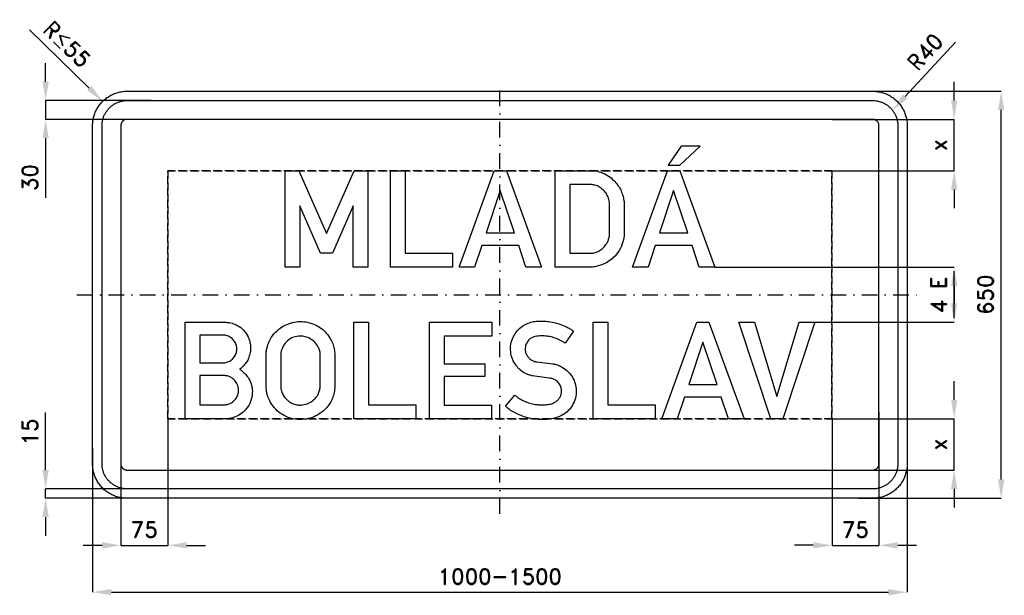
# Model space of a CAD drawing. Header units: millimetres. Extents: x -766 to 805, y -480 to 439.
import ezdxf

# ---------------------------------------------------------------- set-up
doc = ezdxf.new("R2010")
doc.units = ezdxf.units.MM
doc.header["$LTSCALE"] = 5
doc.linetypes.add('ČERCHOVANÁX2', pattern=[2, 1, -0.5, 0, -0.5])
doc.linetypes.add('ČÁRKOVANÁX2', pattern=[1.5, 1, -0.5])
doc.layers.add('Kóty', color=2, linetype='Continuous')
doc.layers.add('Značka', color=7, linetype='Continuous')
doc.styles.get("Standard").update_dxf_attribs({"font": 'romand.shx', "height": 25})
doc.dimstyles.get("Standard").update_dxf_attribs({"dimtxt": 25, "dimasz": 30, "dimexe": 0.18, "dimexo": 0.0625, "dimgap": 12.5, "dimtad": 1, "dimdec": 0, "dimzin": 0, "dimdsep": 46, "dimtxsty": 'Standard', "dimcen": 0.09, "dimadec": 0, "dimazin": 0, "dimtfac": 1, "dimtdec": 0, "dimtofl": 0, "dimtmove": 0, "dimatfit": 3, "dimfxl": 1, "dimtolj": 1, "dimtzin": 0, "dimarcsym": 0})

# ---------------------------------------------------------------- blocks, each defined once
blk = doc.blocks.new('*D0')
at = {"layer": 'Defpoints', "color": 0, "transparency": 16777216}
for p in [(-650, -245.1), (650, -242.6), (650, -475)]:
    blk.add_point(p, dxfattribs=at)
at = {"layer": 'Kóty', "color": 0, "lineweight": -2, "transparency": 16777216}
for p, q in [((-650, -245.2), (-650, -475.2)), ((650, -242.6), (650, -475.2)), ((-620, -475), (620, -475))]:
    blk.add_line(p, q, dxfattribs=at)
at = {"layer": 'Kóty', "color": 0, "transparency": 16777216}
for points in [[(-620, -470), (-620, -480), (-650, -475)], [(620, -470), (620, -480), (650, -475)]]:
    blk.add_solid(points, dxfattribs=at)
at = {"layer": 'Kóty', "color": 0, "transparency": 16777216, "insert": (0, -450), "char_height": 25, "attachment_point": 5}
blk.add_mtext('\\A1;1000-1500', dxfattribs=at)
blk = doc.blocks.new('*D1')
at = {"layer": 'Defpoints', "color": 0, "transparency": 16777216}
for p in [(529.99, 280), (725, 280), (529.99, 198)]:
    blk.add_point(p, dxfattribs=at)
at = {"layer": 'Kóty', "color": 0, "lineweight": -2, "transparency": 16777216}
for p, q in [((725, 310), (725, 340)), ((530.0525, 280), (725.18, 280)), ((530.0525, 198), (725.18, 198)), ((725, 168), (725, 138))]:
    blk.add_line(p, q, dxfattribs=at)
at = {"layer": 'Kóty', "color": 0, "transparency": 16777216}
for points in [[(720, 310), (730, 310), (725, 280)], [(720, 168), (730, 168), (725, 198)]]:
    blk.add_solid(points, dxfattribs=at)
at = {"layer": 'Kóty', "color": 0, "transparency": 16777216, "insert": (700, 239), "char_height": 25, "attachment_point": 5, "rotation": 90}
blk.add_mtext('\\A1;x', dxfattribs=at)
blk = doc.blocks.new('*D2')
at = {"layer": 'Defpoints', "color": 0, "transparency": 16777216}
for p in [(530, -198), (725, -198), (545.3, -280)]:
    blk.add_point(p, dxfattribs=at)
at = {"layer": 'Kóty', "color": 0, "lineweight": -2, "transparency": 16777216}
for p, q in [((725, -168), (725, -138)), ((530.1, -198), (725.2, -198)), ((545.4, -280), (725.2, -280)), ((725, -310), (725, -340))]:
    blk.add_line(p, q, dxfattribs=at)
at = {"layer": 'Kóty', "color": 0, "transparency": 16777216}
for points in [[(720, -168), (730, -168), (725, -198)], [(720, -310), (730, -310), (725, -280)]]:
    blk.add_solid(points, dxfattribs=at)
at = {"layer": 'Kóty', "color": 0, "transparency": 16777216, "insert": (700, -239), "char_height": 25, "attachment_point": 5, "rotation": 90}
blk.add_mtext('\\A1;x', dxfattribs=at)
blk = doc.blocks.new('*D3')
at = {"layer": 'Defpoints', "color": 0, "transparency": 16777216}
for p in [(572.4, 325), (800, 325), (572.4, -325)]:
    blk.add_point(p, dxfattribs=at)
at = {"layer": 'Kóty', "color": 0, "lineweight": -2, "transparency": 16777216}
for p, q in [((572.5, 325), (800.2, 325)), ((800, -295), (800, 295)), ((572.5, -325), (800.2, -325))]:
    blk.add_line(p, q, dxfattribs=at)
at = {"layer": 'Kóty', "color": 0, "transparency": 16777216}
for points in [[(795, 295), (805, 295), (800, 325)], [(795, -295), (805, -295), (800, -325)]]:
    blk.add_solid(points, dxfattribs=at)
at = {"layer": 'Kóty', "color": 0, "transparency": 16777216, "insert": (775, 0), "char_height": 25, "attachment_point": 5, "rotation": 90}
blk.add_mtext('\\A1;650', dxfattribs=at)
blk = doc.blocks.new('*D4')
at = {"layer": 'Defpoints', "color": 0, "transparency": 16777216}
for p in [(-556.3, 310), (-725, 280), (-556.3, 280)]:
    blk.add_point(p, dxfattribs=at)
at = {"layer": 'Kóty', "color": 0, "lineweight": -2, "transparency": 16777216}
for p, q in [((-725, 340), (-725, 370)), ((-556.4, 310), (-725.2, 310)), ((-556.4, 280), (-725.2, 280)), ((-725, 250), (-725, 154.5))]:
    blk.add_line(p, q, dxfattribs=at)
at = {"layer": 'Kóty', "color": 0, "transparency": 16777216}
for points in [[(-730, 340), (-720, 340), (-725, 310)], [(-730, 250), (-720, 250), (-725, 280)]]:
    blk.add_solid(points, dxfattribs=at)
at = {"layer": 'Kóty', "color": 0, "transparency": 16777216, "insert": (-750, 187.3), "char_height": 25, "attachment_point": 5, "rotation": 90}
blk.add_mtext('\\A1;30', dxfattribs=at)
blk = doc.blocks.new('*D5')
at = {"layer": 'Defpoints', "color": 0, "transparency": 16777216}
for p in [(-725, -310), (-551.9, -310), (-551.9, -325)]:
    blk.add_point(p, dxfattribs=at)
at = {"layer": 'Kóty', "color": 0, "lineweight": -2, "transparency": 16777216}
for p, q in [((-725, -280), (-725, -188.1)), ((-552, -310), (-725.2, -310)), ((-552, -325), (-725.2, -325)), ((-725, -355), (-725, -385))]:
    blk.add_line(p, q, dxfattribs=at)
at = {"layer": 'Kóty', "color": 0, "transparency": 16777216}
for points in [[(-730, -280), (-720, -280), (-725, -310)], [(-730, -355), (-720, -355), (-725, -325)]]:
    blk.add_solid(points, dxfattribs=at)
at = {"layer": 'Kóty', "color": 0, "transparency": 16777216, "insert": (-750, -219), "char_height": 25, "attachment_point": 5, "rotation": 90}
blk.add_mtext('\\A1;15', dxfattribs=at)
blk = doc.blocks.new('*D6')
at = {"layer": 'Defpoints', "color": 0, "transparency": 16777216}
for p in [(-530, -198), (-605, -217.9), (-530, -400.2)]:
    blk.add_point(p, dxfattribs=at)
at = {"layer": 'Kóty', "color": 0, "lineweight": -2, "transparency": 16777216}
for p, q in [((-530, -198.1), (-530, -400.4)), ((-605, -218), (-605, -400.4)), ((-635, -400.2), (-665, -400.2)), ((-500, -400.2), (-470, -400.2))]:
    blk.add_line(p, q, dxfattribs=at)
at = {"layer": 'Kóty', "color": 0, "transparency": 16777216}
for points in [[(-635, -395.2), (-635, -405.2), (-605, -400.2)], [(-500, -395.2), (-500, -405.2), (-530, -400.2)]]:
    blk.add_solid(points, dxfattribs=at)
at = {"layer": 'Kóty', "color": 0, "transparency": 16777216, "insert": (-567.5, -375.2), "char_height": 25, "attachment_point": 5}
blk.add_mtext('\\A1;75', dxfattribs=at)
blk = doc.blocks.new('*D7')
at = {"layer": 'Defpoints', "color": 0, "transparency": 16777216}
for p in [(605, -187.49), (530.0525, -197.99), (605, -400.18)]:
    blk.add_point(p, dxfattribs=at)
at = {"layer": 'Kóty', "color": 0, "lineweight": -2, "transparency": 16777216}
for p, q in [((605, -187.5525), (605, -400.36)), ((530.0525, -198.0525), (530.0525, -400.36)), ((500.0525, -400.18), (470.0525, -400.18)), ((635, -400.18), (665, -400.18))]:
    blk.add_line(p, q, dxfattribs=at)
at = {"layer": 'Kóty', "color": 0, "transparency": 16777216}
for points in [[(500.0525, -395.18), (500.0525, -405.18), (530.0525, -400.18)], [(635, -395.18), (635, -405.18), (605, -400.18)]]:
    blk.add_solid(points, dxfattribs=at)
at = {"layer": 'Kóty', "color": 0, "transparency": 16777216, "insert": (567.52625, -375.18), "char_height": 25, "attachment_point": 5}
blk.add_mtext('\\A1;75', dxfattribs=at)

msp = doc.modelspace()

# ---------------------------------------------------------------- linework, layer by layer
at = {"layer": 'Kóty'}
for p, q in [((-750.6, 422.8), (-655.4, 329.8)), ((726.9, 403.5), (647, 316.5)), ((342.9, 44), (725.2, 44)), ((725, 14), (725, -14)), ((502.5, -44), (725.2, -44))]:
    msp.add_line(p, q, dxfattribs=at)
for points in [[(-725, 310), (-725, 280)], [(725, 198), (725, 280)], [(725, -37.5), (725, 37.5)], [(725, -280), (725, -198)], [(-725, -325), (-725, -310)], [(-605, -400.2), (-530, -400.2)], [(530.1, -400.2), (605, -400.2)]]:
    msp.add_lwpolyline(points, dxfattribs=at)
for points in [[(-651.9, 333.4), (-658.9, 326.3), (-633.9, 308.9)], [(643.3, 319.9), (650.7, 313.1), (626.7, 294.4)], [(720, 14), (730, 14), (725, 44)], [(720, -14), (730, -14), (725, -44)]]:
    msp.add_solid(points, dxfattribs=at)
at = {"layer": 'Značka', "color": 6, "linetype": 'ČERCHOVANÁX2', "ltscale": 5}
for points in [[(0, -350), (0, 350)], [(-675, 0), (675, 0)]]:
    msp.add_lwpolyline(points, dxfattribs=at)
at = {"layer": 'Značka', "color": 3}
for points in [[(-595, -325), (-595.2, -325), (-595.4, -325, -0.03218), (-602.5, -324.5, -0.035443), (-609.5, -323.1, -0.036267), (-616.3, -320.8, -0.03442), (-622.6, -317.6, -0.033722), (-628.6, -313.6, -0.034085), (-633.9, -308.9, -0.034209), (-638.6, -303.6, -0.034229), (-642.6, -297.6, -0.034044), (-645.7, -291.3, -0.033412), (-648.1, -284.5, -0.034127), (-649.5, -277.5, -0.036745), (-650, -270.4), (-650, -270.2), (-650, -270), (-650, 270), (-650, 270.2), (-650, 270.4, -0.03218), (-649.5, 277.5, -0.035443), (-648.1, 284.5, -0.036265), (-645.8, 291.3, -0.034421), (-642.6, 297.6, -0.033717), (-638.6, 303.6, -0.034088), (-633.9, 308.9, -0.034212), (-628.6, 313.6, -0.034228), (-622.6, 317.6, -0.034042), (-616.3, 320.7, -0.033412), (-609.5, 323.1, -0.034125), (-602.5, 324.5, -0.036743), (-595.4, 325), (-595.2, 325), (-595, 325), (595, 325), (595.2, 325), (595.4, 325, -0.032187), (602.5, 324.5, -0.035442), (609.5, 323.1, -0.036278), (616.3, 320.8, -0.034421), (622.6, 317.6, -0.033718), (628.5, 313.6, -0.034078), (633.9, 308.9, -0.034199), (638.6, 303.6, -0.034236), (642.6, 297.6, -0.03403), (645.8, 291.3, -0.033395), (648, 284.5, -0.034109), (649.5, 277.5, -0.036744), (650, 270.4), (650, 270.2), (650, 270), (650, -270), (650, -270.2), (650, -270.4, -0.032171), (649.5, -277.5, -0.035429), (648, -284.5, -0.036265), (645.8, -291.3, -0.034431), (642.6, -297.6, -0.033735), (638.6, -303.6, -0.034079), (633.9, -308.9, -0.034225), (628.5, -313.6, -0.034235), (622.6, -317.6, -0.034041), (616.3, -320.7, -0.033409), (609.5, -323.1, -0.034125), (602.5, -324.5, -0.036744), (595.4, -325), (595.2, -325), (595, -325), (-595, -325)], [(-595, -310), (-595.2, -310), (-595.3, -310, -0.03218), (-600.5, -309.6, -0.035444), (-605.6, -308.6, -0.036267), (-610.5, -306.9, -0.03442), (-615.1, -304.6, -0.033721), (-619.4, -301.7, -0.034085), (-623.3, -298.3, -0.034209), (-626.7, -294.4, -0.034229), (-629.6, -290.1, -0.034044), (-631.9, -285.5, -0.033412), (-633.6, -280.6, -0.034127), (-634.7, -275.5, -0.036745), (-635, -270.3), (-635, -270.2), (-635, -270), (-635, 270), (-635, 270.2), (-635, 270.3, -0.032181), (-634.6, 275.5, -0.035445), (-633.6, 280.6, -0.036267), (-631.9, 285.5, -0.034416), (-629.6, 290.1, -0.033719), (-626.7, 294.4, -0.034078), (-623.3, 298.3, -0.034214), (-619.4, 301.7, -0.034222), (-615.1, 304.6, -0.034048), (-610.5, 306.9, -0.033405), (-605.6, 308.6, -0.034129), (-600.5, 309.7, -0.036741), (-595.3, 310), (-595.2, 310), (-595, 310), (595, 310), (595.2, 310), (595.3, 310, -0.032177), (600.5, 309.6, -0.035443), (605.5, 308.6, -0.036259), (610.5, 306.9, -0.034414), (615.1, 304.6, -0.033731), (619.4, 301.7, -0.034066), (623.3, 298.3, -0.034205), (626.7, 294.4, -0.034226), (629.6, 290.1, -0.03405), (631.9, 285.5, -0.033418), (633.6, 280.6, -0.034151), (634.7, 275.5, -0.036741), (635, 270.3), (635, 270.2), (635, 270), (635, -270), (635, -270.2), (635, -270.3, -0.032179), (634.6, -275.5, -0.035442), (633.6, -280.6, -0.03626), (631.9, -285.5, -0.034424), (629.6, -290.1, -0.033731), (626.7, -294.4, -0.034079), (623.3, -298.3, -0.034187), (619.4, -301.7, -0.034232), (615.1, -304.6, -0.034052), (610.5, -306.9, -0.033421), (605.5, -308.6, -0.034126), (600.5, -309.7, -0.036747), (595.3, -310), (595.2, -310), (595, -310), (-595, -310)], [(-595, -280), (595, -280), (595, -280), (595.1, -280, 0.032185), (596.4, -279.9, 0.035458), (597.6, -279.6, 0.036282), (598.9, -279.2), (600, -278.6), (601.1, -277.9), (602.1, -277.1), (602.9, -276.1), (603.7, -275), (604.2, -273.9), (604.7, -272.6), (604.9, -271.4), (605, -270.1), (605, -270), (605, -270), (605, 270), (605, 270), (605, 270.1), (604.9, 271.4), (604.7, 272.6), (604.2, 273.9), (603.7, 275), (602.9, 276.1), (602.1, 277.1), (601.1, 277.9, 0.034182), (600, 278.6, 0.034033), (598.9, 279.2, 0.033453), (597.6, 279.6, 0.034162), (596.4, 279.9, 0.03677), (595.1, 280), (595, 280), (595, 280), (-595, 280), (-595, 280), (-595.1, 280), (-596.4, 279.9), (-597.6, 279.6), (-598.9, 279.2), (-600, 278.6), (-601.1, 277.9, 0.034079), (-602.1, 277.1, 0.034232), (-602.9, 276.1, 0.034207), (-603.6, 275, 0.034032), (-604.2, 273.9, 0.033425), (-604.6, 272.6, 0.034124), (-604.9, 271.4, 0.036746), (-605, 270.1), (-605, 270), (-605, 270), (-605, -270), (-605, -270), (-605, -270.1, 0.032179), (-604.9, -271.4, 0.035442), (-604.6, -272.6, 0.03627), (-604.2, -273.9, 0.034419), (-603.6, -275, 0.033724), (-602.9, -276.1, 0.034086), (-602.1, -277.1, 0.034208), (-601.1, -277.9, 0.034231), (-600, -278.6, 0.034043), (-598.9, -279.2, 0.033417), (-597.6, -279.6, 0.034129), (-596.4, -279.9, 0.036747), (-595.1, -280), (-595, -280), (-595, -280)], [(88, 44), (88, 198), (145.1, 198, -0.002955), (146.9, 198, -0.008866), (148.7, 198, -0.074826), (161.3, 195.5, -0.064095), (172.9, 189.6, -0.05201), (181.4, 182.9, -0.052248), (188.4, 174.6, -0.0463), (193.3, 166.1, -0.045159), (196.5, 156.9, -0.019266), (197.5, 152.8, -0.018601), (198.1, 148.6, -0.002879), (198.2, 147.7), (198.3, 146.8), (198.3, 96.7), (198.3, 96, -0.00376), (198.3, 95.3, -0.035139), (197.7, 89.9, -0.027883), (196.4, 84.6, -0.067), (190.5, 70.8, -0.07401), (181, 59.2, -0.055398), (172.3, 52.5, -0.04934), (162.5, 47.7, -0.035151), (155.2, 45.4, -0.041158), (147.8, 44.2, -0.006182), (146.3, 44.1, -0.00206), (144.9, 44), (88, 44)], [(111.4, 176), (111.4, 66.2), (143.2, 66.2, 0.003013), (144.4, 66.2, 0.009049), (145.5, 66.2, 0.064934), (152, 67.3, 0.055474), (158.2, 70, 0.060183), (164.4, 74.4, 0.064204), (169.3, 80.1, 0.046771), (172.1, 84.9, 0.042303), (173.9, 90.1, 0.021158), (174.5, 92.6, 0.026455), (174.8, 95.1, 0.006517), (174.9, 95.9), (174.9, 96.6), (174.9, 145.9), (174.9, 146.7, 0.005185), (174.8, 147.5, 0.038441), (173.9, 152.2, 0.037922), (172.2, 156.8, 0.064349), (168.2, 163.8, 0.066856), (162.4, 169.5, 0.069128), (155.5, 173.7, 0.078393), (147.8, 175.7, 0.012507), (146.2, 175.9, 0.004175), (144.7, 176), (111.4, 176)], [(-502.5, -198), (-502.5, -44), (-439.2, -44, -0.002335), (-437.6, -44, -0.006999), (-436, -44.1, -0.053518), (-427.3, -45.6, -0.058867), (-419.1, -49.1, -0.0841), (-409, -56.7, -0.083989), (-402, -67.3, -0.052894), (-399.3, -74.7, -0.048085), (-398.1, -82.5, -0.047691), (-398.3, -90.4, -0.051696), (-400, -98.2, -0.057808), (-403.6, -106.2, -0.056928), (-408.9, -113.2, -0.019006), (-410.9, -115.2, -0.019188), (-413.1, -117.1, -0.007477), (-414.2, -118, -0.002489), (-415.4, -118.9, -0.002387), (-413.8, -120, -0.007149), (-412.3, -121.2, -0.045542), (-405.9, -127.1, -0.053983), (-400.8, -134.1, -0.077428), (-396.2, -145.1, -0.076329), (-395.2, -157.1, -0.084936), (-397.9, -170.5, -0.082719), (-404.8, -182.2, -0.067286), (-412.7, -189.8, -0.06755), (-422.2, -195.1, -0.045468), (-429, -197.2, -0.048768), (-435.9, -198, -0.007089), (-437.2, -198, -0.002364), (-438.5, -198), (-502.5, -198)], [(-373.3, -96.3), (-373.3, -95, -0.004516), (-373.2, -93.8, -0.030678), (-372.3, -87.3, -0.03107), (-370.7, -81.1, -0.066298), (-364.8, -68.3, -0.06848), (-355.7, -57.6, -0.061858), (-345.7, -50.1, -0.05993), (-334.2, -45.3, -0.057344), (-322.3, -43, -0.05758), (-310.2, -43.5, -0.056912), (-298.7, -46.4, -0.057498), (-288.1, -51.8, -0.055378), (-279.1, -59.1, -0.053458), (-271.9, -68.1, -0.043029), (-267.7, -75.8, -0.048853), (-264.9, -84.2, -0.022719), (-264, -88.8, -0.012952), (-263.5, -93.4), (-263.4, -94.1), (-263.3, -94.9), (-263.3, -146.5), (-263.4, -147.7, -0.002806), (-263.5, -148.8, -0.035775), (-265.2, -158.4, -0.047843), (-268.4, -167.6, -0.078793), (-276.7, -180.4, -0.073097), (-288.4, -190.4, -0.060117), (-299.5, -196.1, -0.059848), (-311.7, -198.9, -0.071111), (-326.9, -198.8, -0.074186), (-341.3, -194.4, -0.066042), (-352.7, -187.5, -0.061695), (-362, -177.9, -0.047086), (-367.4, -169.7, -0.053876), (-371, -160.6, -0.030223), (-372.3, -154.6, -0.017681), (-373.1, -148.5, -0.002015), (-373.2, -147.1), (-373.3, -145.7), (-373.3, -96.3)], [(23.9, -160.2, 0.002379), (25.3, -161.5, 0.007146), (26.8, -162.6, 0.039105), (33.9, -167.3, 0.03209), (41.6, -170.9, 0.032647), (49.8, -173.8, 0.039896), (58.3, -175.4, 0.024479), (64.1, -175.8, 0.014325), (69.9, -175.8, 0.035313), (78.6, -175, 0.084147), (86.8, -172.3, 0.055203), (90.5, -169.9, 0.056034), (93.7, -166.7, 0.057314), (96.1, -162.9, 0.056922), (97.7, -158.6, 0.062824), (98.3, -153.7, 0.064424), (97.6, -148.8, 0.085854), (95, -142.6, 0.089189), (90.4, -137.7, 0.071823), (85.5, -134.8, 0.059294), (80.2, -133.3, 0.004988), (79.5, -133.2), (78.8, -133.1), (52, -129.7), (50.9, -129.4), (49.8, -129.1, -0.017778), (44.7, -127.3, -0.032306), (39.7, -125.1, -0.062182), (32.1, -119.9, -0.055276), (25.9, -113, -0.068824), (20, -102.6, -0.072897), (17.2, -91, -0.074666), (17.5, -79.1, -0.072256), (21.3, -67.6, -0.094608), (31.1, -54.2, -0.103596), (45, -45.5, -0.055209), (53.8, -43, -0.035098), (62.9, -42.2, -0.029411), (73.2, -42.4, -0.03064), (83.4, -43.8, -0.032941), (94.4, -46.7, -0.029913), (105, -50.9, -0.019581), (110.4, -53.6, -0.02893), (115.4, -56.8, -0.005151), (116.4, -57.5), (117.4, -58.2), (104.2, -77.2, 0.001721), (102.5, -76.1, 0.005151), (100.7, -75.1, 0.031826), (92.6, -71, 0.03548), (84, -68, 0.037911), (75.3, -66.2, 0.035614), (66.1, -65.7, 0.056956), (56.5, -66.7, 0.118691), (48, -70.6, 0.089578), (43.8, -75.3, 0.077146), (41.1, -81.2, 0.050958), (40.4, -85.2, 0.055003), (40.5, -89.2, 0.076568), (42.1, -94.8, 0.070203), (45.3, -99.8, 0.053208), (48.3, -102.9, 0.05742), (51.9, -105.2, 0.030575), (53.9, -106.1, 0.032971), (55.9, -106.7, 0.019623), (57.5, -107, 0.006516), (59.1, -107.2), (84.5, -110.5), (85.4, -110.6, -0.005717), (86.3, -110.7, -0.057684), (93.4, -112.7, -0.045358), (100.1, -116.1, -0.062107), (109, -123, -0.068459), (115.8, -131.9, -0.067355), (120.1, -141.8, -0.064544), (121.7, -152.5, -0.073538), (120.4, -165, -0.075693), (115.6, -176.5, -0.065679), (109.1, -185, -0.066685), (100.7, -191.5, -0.056081), (91.7, -195.7, -0.03829), (82, -198.1, -0.042201), (68.1, -199.4, -0.042475), (54.2, -198.5, -0.040681), (40.6, -195.4, -0.036909), (27.7, -190.3, -0.028956), (19.2, -185.9, -0.038943), (11.4, -180.3, -0.006116), (10.1, -179.1, -0.002037), (8.8, -178), (23.9, -160.2)], [(-479, -64.7), (-479, -108.6), (-442.1, -108.6, 0.005329), (-440.7, -108.6, 0.016026), (-439.2, -108.6, 0.091638), (-432.6, -106.7, 0.080741), (-426.9, -102.7, 0.081309), (-422.6, -97.2, 0.086096), (-420.2, -90.7, 0.087464), (-420, -83.6, 0.085841), (-422.2, -76.9, 0.081933), (-426.1, -71.3, 0.07864), (-431.6, -67.2, 0.046715), (-435.1, -65.6, 0.054017), (-438.7, -64.8, 0.009121), (-439.5, -64.8), (-440.3, -64.7), (-479, -64.7)], [(-349.9, -96.4), (-349.9, -145.7), (-349.8, -146.6, 0.005134), (-349.7, -147.5, 0.037589), (-348.9, -152.4, 0.041681), (-347.3, -157.1, 0.062897), (-343.7, -163.4, 0.060175), (-338.7, -168.7, 0.05942), (-332.7, -172.8, 0.064328), (-326, -175.3, 0.05052), (-320.5, -176.1, 0.044569), (-314.9, -175.9, 0.07391), (-305.4, -173.4, 0.085006), (-297.3, -168.1, 0.073628), (-291.8, -161.8, 0.06358), (-288.2, -154.2, 0.033201), (-287.2, -150.4, 0.042647), (-286.7, -146.5, 0.004504), (-286.7, -146), (-286.6, -145.5), (-286.6, -96.5, 0.002794), (-286.6, -95.6, 0.008402), (-286.6, -94.8, 0.062609), (-287.5, -89.4, 0.048319), (-289.6, -84.3, 0.076906), (-295.3, -76, 0.083775), (-303.2, -70, 0.069866), (-310.6, -67, 0.066672), (-318.5, -66.1, 0.08852), (-329.5, -68, 0.098123), (-338.9, -73.7, 0.062843), (-343.6, -78.8, 0.051394), (-347.1, -84.8, 0.039527), (-348.9, -89.7, 0.050746), (-349.8, -94.7, 0.007113), (-349.8, -95.5), (-349.9, -96.4)], [(-479, -129.2), (-479, -175.8), (-441.9, -175.8, 0.00363), (-440.6, -175.8, 0.010878), (-439.2, -175.7, 0.05872), (-433.6, -174.7, 0.063115), (-428.5, -172.4, 0.084066), (-422.8, -167.7, 0.085722), (-418.9, -161.3, 0.082253), (-417.2, -154.5, 0.080976), (-417.7, -147.5, 0.088843), (-420.7, -140.2, 0.084249), (-426, -134.2, 0.065604), (-430.8, -131.1, 0.080401), (-436.3, -129.5, 0.018361), (-437.8, -129.3, 0.006096), (-439.3, -129.2), (-479, -129.2)]]:
    msp.add_lwpolyline(points, format="xyb", dxfattribs=at)
for points in [[(268.6, 206.8), (287.2, 206.8), (319.4, 237.2), (289.1, 237.2), (268.6, 206.8)], [(-342.9, 44), (-342.9, 198), (-320.8, 198), (-276.8, 97.9), (-232.6, 198), (-210.7, 198), (-210.7, 44), (-234.1, 44), (-234.1, 141.7), (-267.2, 66.2), (-286.4, 66.2), (-319.4, 141.7), (-319.4, 44), (-342.9, 44)], [(-174.7, 44), (-174.7, 198), (-151.3, 198), (-151.3, 66.1), (-75.8, 66.1), (-75.8, 44), (-174.7, 44)], [(-64.9, 44), (-9.1, 198), (10.4, 198), (66.2, 44), (41.5, 44), (30, 78.4), (-28.9, 78.4), (-40.3, 44), (-64.9, 44)], [(211.8, 44), (267.6, 198), (287, 198), (342.9, 44), (318.1, 44), (306.6, 78.4), (247.7, 78.4), (236.4, 44), (211.8, 44)], [(23.2, 98.9), (0.6, 166.5), (-21.9, 98.9), (23.2, 98.9)], [(299.9, 98.9), (277.3, 166.5), (254.7, 98.9), (299.9, 98.9)], [(-233.2, -198), (-233.2, -44), (-209.8, -44), (-209.8, -175.9), (-134.2, -175.9), (-134.2, -198), (-233.2, -198)], [(-112.4, -198), (-112.4, -44), (-13.1, -44), (-13.1, -66.2), (-89, -66.2), (-89, -110.1), (-24.3, -110.1), (-24.3, -130.8), (-89, -130.8), (-89, -176.1), (-13.2, -176.1), (-13.2, -198), (-112.4, -198)], [(148.6, -198), (148.6, -44), (172, -44), (172, -175.9), (247.6, -175.9), (247.6, -198), (148.6, -198)], [(258.5, -198), (314.3, -44), (333.7, -44), (389.6, -198), (364.9, -198), (353.3, -163.6), (294.4, -163.6), (283.1, -198), (258.5, -198)], [(432.2, -198), (381.2, -44), (406.3, -44), (441.9, -162.3), (477.7, -44), (502.5, -44), (451.6, -198), (432.2, -198)], [(346.6, -143.1), (324, -75.5), (301.5, -143.1), (346.6, -143.1)]]:
    msp.add_lwpolyline(points, dxfattribs=at)
at = {"layer": 'Značka', "color": 6, "linetype": 'ČÁRKOVANÁX2', "ltscale": 2.5}
for points in [[(-530, -198), (530, -198), (530, 198), (-530, 198), (-530, -198)], [(-530, -198), (-530, 198), (530, 198), (530, -198), (-530, -198)]]:
    msp.add_lwpolyline(points, dxfattribs=at)

# ---------------------------------------------------------------- texts
at = {"layer": 'Kóty', "char_height": 25, "attachment_point": 5}
for s, insert, rotation in [('\\A1;R{\\A0;≤}55', (-690.8, 400), 315.6957), ('\\A1;R40', (678.7, 387.9), 47.4222), ('\\A1;4 E', (700, -0.3), 90)]:
    msp.add_mtext(s, dxfattribs=dict(at, insert=insert, rotation=rotation))

# ---------------------------------------------------------------- dimensions: what is measured, and where the dimension line sits
at = {"layer": 'Kóty'}
for base, p1, p2, picture, middle in [((-725, 280), (-556.3, 310), (-556.3, 280), '*D4', (-750, 187.3)), ((800, 325), (572.4, -325), (572.4, 325), '*D3', (775, 0)), ((-725, -310), (-551.9, -325), (-551.9, -310), '*D5', (-750, -219))]:
    dim = msp.add_linear_dim(base=base, p1=p1, p2=p2, angle=90, dimstyle='Standard', dxfattribs=at)
    dim.commit()
    dim.dimension.update_dxf_attribs({"geometry": picture, "text_midpoint": middle})
for base, p1, p2, picture, middle in [((725, 280), (530, 198), (530, 280), '*D1', (700, 239)), ((725, -198), (545.3, -280), (530, -198), '*D2', (700, -239))]:
    dim = msp.add_linear_dim(base=base, p1=p1, p2=p2, angle=90, text='x', dimstyle='Standard', dxfattribs=at)
    dim.commit()
    dim.dimension.update_dxf_attribs({"geometry": picture, "text_midpoint": middle})
for base, p1, p2, picture, middle in [((605, -400.2), (530.1, -198), (605, -187.5), '*D7', (567.5, -375.2)), ((-530, -400.2), (-605, -217.9), (-530, -198), '*D6', (-567.5, -375.2))]:
    dim = msp.add_linear_dim(base=base, p1=p1, p2=p2, dimstyle='Standard', dxfattribs=at)
    dim.commit()
    dim.dimension.update_dxf_attribs({"geometry": picture, "text_midpoint": middle})
dim = msp.add_linear_dim(base=(650, -475), p1=(-650, -245.1), p2=(650, -242.6), text='1000-1500', dimstyle='Standard', dxfattribs=at)
dim.commit()
dim.dimension.update_dxf_attribs({"geometry": '*D0', "text_midpoint": (0, -450)})

doc.saveas('drawing.dxf')
